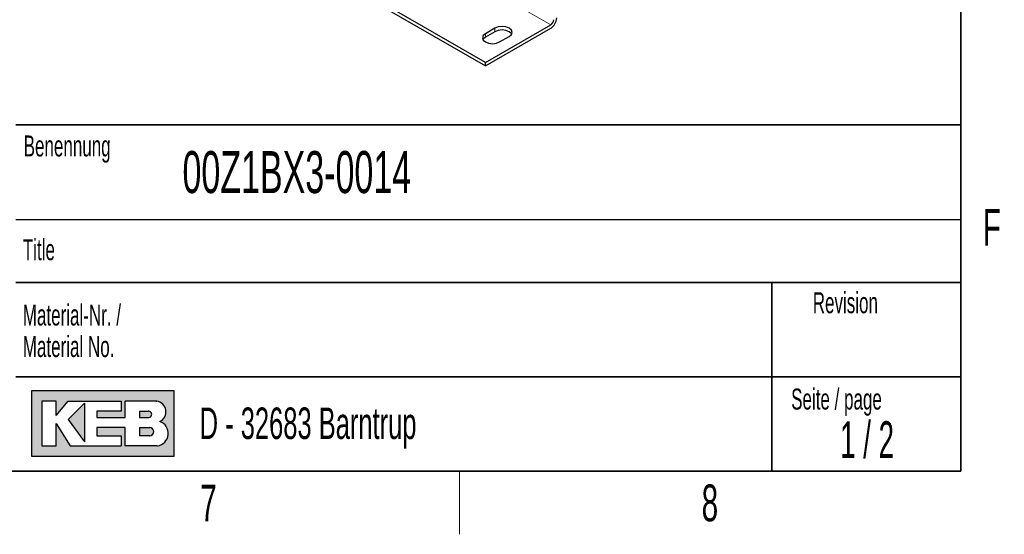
# Model space of a CAD drawing. Header units: millimetres. Extents: x 5 to 418, y 2 to 292.
# Tile 30 of 40: x 318 to 412, y 6 to 55. Entities that reach past the tile are written whole.
import ezdxf

# ---------------------------------------------------------------- set-up
doc = ezdxf.new("R2010")
doc.units = ezdxf.units.MM
doc.layers.add('SLD-0', color=7, linetype='Continuous')
doc.styles.add('SLDTEXTSTYLE0', font='TXT', dxfattribs={"width": 0.605})
doc.styles.add('SLDTEXTSTYLE1', font='TXT', dxfattribs={"width": 0.563})

# ---------------------------------------------------------------- blocks, each defined once
blk = doc.blocks.new('SW_NOTE_0_3')
at = {"layer": 'SLD-0', "color": 0, "char_height": 2, "attachment_point": 1, "style": 'SLDTEXTSTYLE0'}
for s, insert in [('Material-Nr. /', (0, 2.5781354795)), ('Material No.', (0, -0.4218645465))]:
    blk.add_mtext(s, dxfattribs=dict(at, insert=insert))

msp = doc.modelspace()

# ---------------------------------------------------------------- hatches: boundary and pattern name
at = {"linetype": 'Continuous'}
h = msp.add_hatch(color=7, dxfattribs=at)
h.paths.add_polyline_path([(319.519086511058, 13.45626988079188), (333.083981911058, 13.45626988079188), (333.083981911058, 19.65736492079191), (319.519086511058, 19.65736492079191)], flags=0)
edge = h.paths.add_edge_path(flags=0)
edge.add_arc((331.3188604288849, 15.61738520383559), 1.20464082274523, -81.72003226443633, 70.1709600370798, ccw=False)
edge.add_line((331.4923410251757, 14.42530131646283), (331.480008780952, 14.42519098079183))
edge.add_line((331.480008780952, 14.42519098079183), (328.4331606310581, 14.42519098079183))
edge.add_line((328.4331606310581, 14.42519098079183), (328.4331606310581, 16.16924896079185))
edge.add_line((328.4331606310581, 16.16924896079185), (325.7201815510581, 16.16924896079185))
edge.add_line((325.7201815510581, 16.16924896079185), (325.7201815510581, 15.39411208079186))
edge.add_line((325.7201815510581, 15.39411208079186), (328.0455921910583, 15.39411208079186))
edge.add_line((328.0455921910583, 15.39411208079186), (328.0455921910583, 14.42519098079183))
edge.add_line((328.0455921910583, 14.42519098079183), (323.2009866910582, 14.42519098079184))
edge.add_line((323.2009866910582, 14.42519098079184), (321.8444971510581, 16.55681740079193))
edge.add_line((321.8444971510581, 16.55681740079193), (321.8444971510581, 14.42519098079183))
edge.add_line((321.8444971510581, 14.42519098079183), (320.4880076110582, 14.42519098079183))
edge.add_line((320.4880076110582, 14.42519098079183), (320.4880076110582, 18.68844382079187))
edge.add_line((320.4880076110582, 18.68844382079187), (321.8444971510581, 18.68844382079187))
edge.add_line((321.8444971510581, 18.68844382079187), (321.8444971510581, 17.33195428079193))
edge.add_line((321.8444971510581, 17.33195428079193), (323.0072024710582, 18.68844382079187))
edge.add_line((323.0072024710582, 18.68844382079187), (328.0455921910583, 18.68844382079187))
edge.add_line((328.0455921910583, 18.68844382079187), (328.0455921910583, 17.71952272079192))
edge.add_line((328.0455921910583, 17.71952272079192), (325.7201815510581, 17.71952272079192))
edge.add_line((325.7201815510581, 17.71952272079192), (325.7201815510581, 17.13817006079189))
edge.add_line((325.7201815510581, 17.13817006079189), (328.4331606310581, 17.13817006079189))
edge.add_line((328.4331606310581, 17.13817006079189), (328.4331606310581, 18.68844382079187))
edge.add_line((328.4331606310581, 18.68844382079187), (331.4242487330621, 18.68844382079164))
edge.add_line((331.4242487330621, 18.68844382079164), (331.4256482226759, 18.68844382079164))
edge.add_line((331.4256482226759, 18.68844382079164), (331.4259454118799, 18.68845828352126))
edge.add_arc((331.2860949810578, 17.67430640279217), 1.023749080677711, -64.45894120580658, 82.14849338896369, ccw=False)
msp.add_hatch(color=7, dxfattribs=at).paths.add_polyline_path([(324.5574762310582, 14.81275942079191), (324.557476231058, 18.49465960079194), (323.0072024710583, 16.94438584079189)], flags=0)
h = msp.add_hatch(color=7, dxfattribs=at)
edge = h.paths.add_edge_path(flags=0)
edge.add_line((329.7896501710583, 17.13817006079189), (330.6013652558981, 17.13817006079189))
edge.add_arc((330.6568434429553, 17.42884639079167), 0.2959232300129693, 259.1945394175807, 460.8054605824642)
edge.add_line((330.6013652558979, 17.71952272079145), (329.7896501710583, 17.71952272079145))
edge.add_line((329.7896501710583, 17.71952272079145), (329.7896501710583, 17.13817006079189))
h = msp.add_hatch(color=7, dxfattribs=at)
edge = h.paths.add_edge_path(flags=0)
edge.add_line((329.7896501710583, 15.39411208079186), (330.7588584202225, 15.39411208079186))
edge.add_arc((330.7588584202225, 15.78168052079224), 0.3875684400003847, 270.0000000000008, 450.0000000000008)
edge.add_line((330.7588584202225, 16.16924896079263), (330.7386620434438, 16.16924896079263))
edge.add_line((330.7386620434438, 16.16924896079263), (329.7896501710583, 16.16924896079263))
edge.add_line((329.7896501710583, 16.16924896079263), (329.7896501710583, 15.39411208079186))

# ---------------------------------------------------------------- linework, layer by layer
at = {"color": 7, "linetype": 'Continuous', "lineweight": 18}
for p, q in [((368.9459164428, 54.5307403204), (327.0851949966, 78.6964204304)), ((362.7233767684, 53.3550595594), (362.7233767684, 53.6816758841)), ((363.6284734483, 53.877560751), (363.6284734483, 54.2041770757))]:
    msp.add_line(p, q, dxfattribs=at)
at = {"color": 7, "linetype": 'Continuous', "lineweight": 25}
for p, q in [((362.7233767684, 50.9385446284), (320.8626553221, 75.1042247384)), ((320.8626553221, 74.7776084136), (362.7233767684, 50.6119283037)), ((362.7233767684, 50.9385446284), (368.9459164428, 54.5307403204)), ((363.6284734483, 54.2041770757), (362.7233767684, 53.6816758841)), ((362.7233767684, 50.6119283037), (368.9459164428, 54.2041239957)), ((363.6284734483, 53.877560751), (362.7233767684, 53.3550595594)), ((364.0810217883, 52.8979240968), (364.9861184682, 53.4204252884)), ((362.7233767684, 50.6119283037), (362.7233767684, 50.9385446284))]:
    msp.add_line(p, q, dxfattribs=at)
at = {"color": 7, "linetype": 'Continuous', "lineweight": 25, "flags": 128}
for points in [[(362.7233767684, 53.6816758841), (362.5152749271, 53.5018816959), (362.4421992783, 53.2897999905), (362.5152749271, 53.0777182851), (362.7233767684, 52.8979240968), (363.0348231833, 52.777789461), (363.4021992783, 52.7356037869), (363.7695753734, 52.777789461), (364.0810217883, 52.8979240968)], [(364.9861184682, 53.4204252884), (365.1942203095, 53.6002194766), (365.2672959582, 53.812301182), (365.1942203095, 54.0243828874), (364.9861184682, 54.2041770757), (364.6746720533, 54.3243117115), (364.3072959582, 54.3664973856), (363.9399198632, 54.3243117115), (363.6284734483, 54.2041770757)], [(365.224669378, 53.6489930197), (365.1942203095, 53.6977665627), (364.9861184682, 53.877560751), (364.6746720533, 53.9976953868), (364.3072959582, 54.0398810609), (363.9399198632, 53.9976953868), (363.6284734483, 53.877560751)], [(362.7233767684, 53.3550595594), (362.5152749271, 53.1752653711), (362.4848258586, 53.1264918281)]]:
    msp.add_lwpolyline(points, dxfattribs=at)
at = {"color": 7, "linetype": 'Continuous', "lineweight": 25}
for centre, radius in [((368.2834289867, 55.2398085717), 1.229443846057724), ((368.6146727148, 55.0485826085), 0.6147219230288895)]:
    msp.add_arc(centre, radius, 302.60547834, 357.3945215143, dxfattribs=at)
at = {"layer": 'SLD-0', "lineweight": 35}
for p, q in [((408, 12), (408, 282.5)), ((318, 45), (408, 45)), ((408, 45), (408, 12)), ((408, 30), (318, 30)), ((390, 12), (390, 30)), ((318, 21), (390, 21)), ((390, 21), (408, 21)), ((26, 12), (408, 12)), ((408, 12), (318, 12))]:
    msp.add_line(p, q, dxfattribs=at)
at = {"layer": 'SLD-0'}
for p, q in [((318, 36), (408, 36)), ((331.4242487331, 18.6884438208), (331.4256482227, 18.6884438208)), ((331.4256482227, 18.6884438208), (331.4259454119, 18.6884582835)), ((331.480008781, 14.4251909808), (331.4923410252, 14.4253013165))]:
    msp.add_line(p, q, dxfattribs=at)
at = {"layer": 'SLD-0', "linetype": 'Continuous'}
for p, q in [((333.0839819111, 19.6573649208), (319.5190865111, 19.6573649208)), ((319.5190865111, 19.6573649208), (319.5190865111, 13.4562698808)), ((333.0839819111, 13.4562698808), (333.0839819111, 19.6573649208)), ((321.8444971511, 18.6884438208), (320.4880076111, 18.6884438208)), ((320.4880076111, 18.6884438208), (320.4880076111, 14.4251909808)), ((321.8444971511, 17.3319542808), (323.0072024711, 18.6884438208)), ((321.8444971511, 17.3319542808), (321.8444971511, 18.6884438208)), ((323.0072024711, 18.6884438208), (328.0455921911, 18.6884438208)), ((324.5574762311, 18.4946596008), (323.0072024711, 16.9443858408)), ((324.5574762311, 18.4946596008), (324.5574762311, 14.8127594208)), ((328.0455921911, 18.6884438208), (328.0455921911, 17.7195227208)), ((331.4242487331, 18.6884438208), (328.4331606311, 18.6884438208)), ((328.4331606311, 17.1381700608), (328.4331606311, 18.6884438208)), ((331.4242487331, 18.6884438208), (331.4256482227, 18.6884438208)), ((331.4256482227, 18.6884438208), (331.4259454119, 18.6884582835)), ((323.0072024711, 16.9443858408), (324.5574762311, 14.8127594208)), ((325.7201815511, 17.7195227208), (325.7201815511, 17.1381700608)), ((328.0455921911, 17.7195227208), (325.7201815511, 17.7195227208)), ((325.7201815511, 17.1381700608), (328.4331606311, 17.1381700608)), ((329.7896501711, 17.7195227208), (330.6013652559, 17.7195227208)), ((329.7896501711, 17.7195227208), (329.7896501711, 17.1381700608)), ((329.7896501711, 17.1381700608), (330.6013652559, 17.1381700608)), ((321.8444971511, 14.4251909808), (321.8444971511, 16.5568174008)), ((321.8444971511, 16.5568174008), (323.2009866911, 14.4251909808)), ((325.7201815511, 16.1692489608), (325.7201815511, 15.3941120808)), ((328.4331606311, 16.1692489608), (325.7201815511, 16.1692489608)), ((328.4331606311, 14.4251909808), (328.4331606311, 16.1692489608)), ((329.7896501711, 16.1692489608), (330.7588584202, 16.1692489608)), ((329.7896501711, 16.1692489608), (329.7896501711, 15.3941120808)), ((330.7386620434, 16.1692489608), (330.7588584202, 16.1692489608)), ((325.7201815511, 15.3941120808), (328.0455921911, 15.3941120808)), ((328.0455921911, 15.3941120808), (328.0455921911, 14.4251909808)), ((330.7588584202, 15.3941120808), (329.7896501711, 15.3941120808)), ((320.4880076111, 14.4251909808), (321.8444971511, 14.4251909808)), ((323.2009866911, 14.4251909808), (328.0455921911, 14.4251909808)), ((331.480008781, 14.4251909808), (328.4331606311, 14.4251909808)), ((331.480008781, 14.4251909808), (331.4923410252, 14.4253013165)), ((319.5190865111, 13.4562698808), (333.0839819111, 13.4562698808))]:
    msp.add_line(p, q, dxfattribs=at)
at = {"layer": 'SLD-0', "lineweight": 18}
msp.add_line((360.25, 6), (360.25, 12), dxfattribs=at)
at = {"layer": 'SLD-0', "linetype": 'Continuous'}
for centre, radius, start, end in [((331.2860949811, 17.6743064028), 1.023749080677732, 295.5410587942, 82.148493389), ((330.656843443, 17.4288463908), 0.2959232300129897, 259.1945394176, 100.8054605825), ((330.7588584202, 15.7816805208), 0.3875684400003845, 270, 90), ((331.3188604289, 15.6173852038), 1.204640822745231, 278.2799677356, 70.1709600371)]:
    msp.add_arc(centre, radius, start, end, dxfattribs=at)

# ---------------------------------------------------------------- block references
at = {"layer": 'SLD-0'}
msp.add_blockref('SW_NOTE_0_3', (318.6797653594, 25.3096913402), dxfattribs=at)

# ---------------------------------------------------------------- texts
for s, insert, char_height, attachment_point, style in [('Benennung', (318.7636716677, 43.9908879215), 2, 1, 'SLDTEXTSTYLE0'), ('00Z1BX3-0014', (333.8826865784, 42.5045188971), 4, 1, 'SLDTEXTSTYLE0'), ('F', (410.9536166, 37.0010772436), 3.5, 2, 'SLDTEXTSTYLE0'), ('Title', (318.6797653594, 34.1107265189), 2, 1, 'SLDTEXTSTYLE0'), ('Revision', (393.8965220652, 29.0591225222), 2, 1, 'SLDTEXTSTYLE0'), ('Seite / page', (391.8390568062, 19.8830679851), 2, 1, 'SLDTEXTSTYLE0'), ('D - 32683 Barntrup', (335.5202035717, 18.0786992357), 3, 1, 'SLDTEXTSTYLE0'), ('1 / 2', (399.0662699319, 16.7706515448), 3.5, 2, 'SLDTEXTSTYLE1'), ('7', (336.3527123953, 10.7429955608), 3.5, 2, 'SLDTEXTSTYLE0'), ('8', (384.1027123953, 10.7429955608), 3.5, 2, 'SLDTEXTSTYLE0')]:
    msp.add_mtext(s, dxfattribs=dict(at, insert=insert, char_height=char_height, attachment_point=attachment_point, style=style))

doc.saveas('drawing.dxf')
